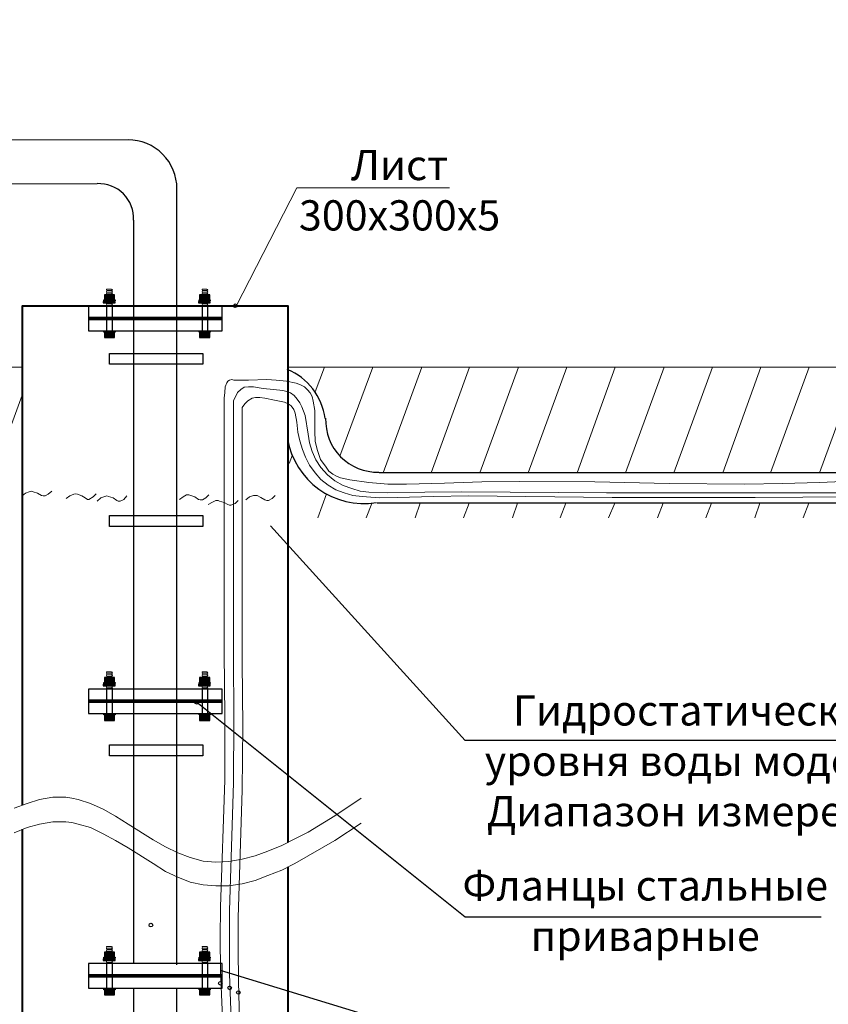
# Model space of a CAD drawing. Header units: millimetres. Extents: x -1722610 to 3896328, y -6858570 to -1329430.
# Tile 16 of 51: x 3082934 to 3089590, y -3467895 to -3459788. Entities that reach past the tile are written whole.
import ezdxf

# ---------------------------------------------------------------- set-up
doc = ezdxf.new("R2010")
doc.units = ezdxf.units.MM
doc.layers.get('0').update_dxf_attribs({"lineweight": 5})
doc.layers.add('PDF_Geometry', color=7, linetype='Continuous')
doc.layers.add('PDF_Solid Fills', color=7, linetype='Continuous', true_color=0xb9b9b9)
doc.styles.get("Standard").update_dxf_attribs({"font": 'arial.ttf'})

msp = doc.modelspace()

# ---------------------------------------------------------------- hatches: boundary and pattern name
at = {"layer": 'PDF_Solid Fills', "lineweight": 0}
for points in [[(3083719.7924, -3462107.6565), (3083622.3876, -3462107.6565), (3083622.3876, -3462120.3615), (3083719.7924, -3462120.3615)], [(3083647.7975, -3462052.6016), (3083630.8576, -3462052.6016), (3083630.8576, -3462094.9516), (3083626.6226, -3462094.9516), (3083626.6226, -3462103.4215), (3083719.7924, -3462103.4215), (3083719.7924, -3462094.9516), (3083715.5574, -3462094.9516), (3083715.5574, -3462052.6016), (3083694.3825, -3462052.6016), (3083694.3825, -3462094.9516), (3083647.7975, -3462094.9516)], [(3084503.2659, -3462107.6565), (3084405.8611, -3462107.6565), (3084405.8611, -3462120.3615), (3084503.2659, -3462120.3615)], [(3084435.506, -3462052.6016), (3084414.3311, -3462052.6016), (3084414.3311, -3462094.9516), (3084410.0961, -3462094.9516), (3084410.0961, -3462103.4215), (3084503.2659, -3462103.4215), (3084503.2659, -3462094.9516), (3084499.0309, -3462094.9516), (3084499.0309, -3462052.6016), (3084477.8559, -3462052.6016), (3084477.8559, -3462094.9516), (3084435.506, -3462094.9516)], [(3083719.7924, -3462353.2861), (3083626.6226, -3462353.2861), (3083626.6226, -3462361.756), (3083719.7924, -3462361.756)], [(3083647.7975, -3462365.991), (3083630.8576, -3462365.991), (3083630.8576, -3462404.106), (3083647.7975, -3462404.106)], [(3083715.5574, -3462365.991), (3083694.3825, -3462365.991), (3083694.3825, -3462404.106), (3083715.5574, -3462404.106)], [(3084503.2659, -3462353.2861), (3084410.0961, -3462353.2861), (3084410.0961, -3462361.756), (3084503.2659, -3462361.756)], [(3084435.506, -3462365.991), (3084414.3311, -3462365.991), (3084414.3311, -3462404.106), (3084435.506, -3462404.106)], [(3084499.0309, -3462365.991), (3084477.8559, -3462365.991), (3084477.8559, -3462404.106), (3084499.0309, -3462404.106)], [(3083647.7975, -3465203.4355), (3083630.8576, -3465203.4355), (3083630.8576, -3465241.5505), (3083647.7975, -3465241.5505)], [(3083715.5574, -3465203.4355), (3083694.3825, -3465203.4355), (3083694.3825, -3465241.5505), (3083715.5574, -3465241.5505)], [(3084435.506, -3465203.4355), (3084414.3311, -3465203.4355), (3084414.3311, -3465241.5505), (3084435.506, -3465241.5505)], [(3084499.0309, -3465203.4355), (3084477.8559, -3465203.4355), (3084477.8559, -3465241.5505), (3084499.0309, -3465241.5505)], [(3083719.7924, -3465258.4904), (3083622.3876, -3465258.4904), (3083622.3876, -3465271.1954), (3083719.7924, -3465271.1954)], [(3083719.7924, -3465245.7855), (3083626.6226, -3465245.7855), (3083626.6226, -3465254.2555), (3083719.7924, -3465254.2555)], [(3084503.2659, -3465258.4904), (3084405.8611, -3465258.4904), (3084405.8611, -3465271.1954), (3084503.2659, -3465271.1954)], [(3084503.2659, -3465245.7855), (3084410.0961, -3465245.7855), (3084410.0961, -3465254.2555), (3084503.2659, -3465254.2555)], [(3083719.7924, -3465504.12), (3083626.6226, -3465504.12), (3083626.6226, -3465512.59), (3083719.7924, -3465512.59)], [(3083647.7975, -3465516.8249), (3083630.8576, -3465516.8249), (3083630.8576, -3465559.1749), (3083647.7975, -3465559.1749)], [(3083715.5574, -3465516.8249), (3083694.3825, -3465516.8249), (3083694.3825, -3465559.1749), (3083715.5574, -3465559.1749)], [(3084503.2659, -3465504.12), (3084410.0961, -3465504.12), (3084410.0961, -3465512.59), (3084503.2659, -3465512.59)], [(3084435.506, -3465516.8249), (3084414.3311, -3465516.8249), (3084414.3311, -3465559.1749), (3084435.506, -3465559.1749)], [(3084499.0309, -3465516.8249), (3084477.8559, -3465516.8249), (3084477.8559, -3465559.1749), (3084499.0309, -3465559.1749)], [(3083647.7975, -3467464.9212), (3083630.8576, -3467464.9212), (3083630.8576, -3467507.2711), (3083626.6226, -3467507.2711), (3083626.6226, -3467515.7411), (3083719.7924, -3467515.7411), (3083719.7924, -3467507.2711), (3083715.5574, -3467507.2711), (3083715.5574, -3467464.9212), (3083694.3825, -3467464.9212), (3083694.3825, -3467507.2711), (3083647.7975, -3467507.2711)], [(3084435.506, -3467464.9212), (3084414.3311, -3467464.9212), (3084414.3311, -3467507.2711), (3084410.0961, -3467507.2711), (3084410.0961, -3467515.7411), (3084503.2659, -3467515.7411), (3084503.2659, -3467507.2711), (3084499.0309, -3467507.2711), (3084499.0309, -3467464.9212), (3084477.8559, -3467464.9212), (3084477.8559, -3467507.2711), (3084435.506, -3467507.2711)], [(3083719.7924, -3467519.9761), (3083622.3876, -3467519.9761), (3083622.3876, -3467532.681), (3083719.7924, -3467532.681)], [(3084503.2659, -3467519.9761), (3084405.8611, -3467519.9761), (3084405.8611, -3467532.681), (3084503.2659, -3467532.681)], [(3083719.7924, -3467765.6056), (3083626.6226, -3467765.6056), (3083626.6226, -3467774.0756), (3083719.7924, -3467774.0756)], [(3083647.7975, -3467778.3106), (3083630.8576, -3467778.3106), (3083630.8576, -3467816.4255), (3083647.7975, -3467816.4255)], [(3083715.5574, -3467778.3106), (3083694.3825, -3467778.3106), (3083694.3825, -3467816.4255), (3083715.5574, -3467816.4255)], [(3084503.2659, -3467765.6056), (3084410.0961, -3467765.6056), (3084410.0961, -3467774.0756), (3084503.2659, -3467774.0756)], [(3084435.506, -3467778.3106), (3084414.3311, -3467778.3106), (3084414.3311, -3467816.4255), (3084435.506, -3467816.4255)], [(3084499.0309, -3467778.3106), (3084477.8559, -3467778.3106), (3084477.8559, -3467816.4255), (3084499.0309, -3467816.4255)]]:
    msp.add_hatch(color=256, dxfattribs=at).paths.add_polyline_path(points)
at = {"layer": 'PDF_Solid Fills', "lineweight": 0, "true_color": 0x979797}
for points in [[(3083694.3825, -3462052.6016), (3083647.7975, -3462052.6016), (3083647.7975, -3462094.9516), (3083694.3825, -3462094.9516)], [(3084477.8559, -3462052.6016), (3084435.506, -3462052.6016), (3084435.506, -3462094.9516), (3084477.8559, -3462094.9516)], [(3083694.3825, -3462365.991), (3083647.7975, -3462365.991), (3083647.7975, -3462404.106), (3083694.3825, -3462404.106)], [(3084477.8559, -3462365.991), (3084435.506, -3462365.991), (3084435.506, -3462404.106), (3084477.8559, -3462404.106)], [(3083694.3825, -3465203.4355), (3083647.7975, -3465203.4355), (3083647.7975, -3465241.5505), (3083694.3825, -3465241.5505)], [(3084477.8559, -3465203.4355), (3084435.506, -3465203.4355), (3084435.506, -3465241.5505), (3084477.8559, -3465241.5505)], [(3083694.3825, -3465516.8249), (3083647.7975, -3465516.8249), (3083647.7975, -3465559.1749), (3083694.3825, -3465559.1749)], [(3084477.8559, -3465516.8249), (3084435.506, -3465516.8249), (3084435.506, -3465559.1749), (3084477.8559, -3465559.1749)], [(3083694.3825, -3467464.9212), (3083647.7975, -3467464.9212), (3083647.7975, -3467507.2711), (3083694.3825, -3467507.2711)], [(3084477.8559, -3467464.9212), (3084435.506, -3467464.9212), (3084435.506, -3467507.2711), (3084477.8559, -3467507.2711)], [(3083694.3825, -3467778.3106), (3083647.7975, -3467778.3106), (3083647.7975, -3467816.4255), (3083694.3825, -3467816.4255)], [(3084477.8559, -3467778.3106), (3084435.506, -3467778.3106), (3084435.506, -3467816.4255), (3084477.8559, -3467816.4255)]]:
    msp.add_hatch(color=252, dxfattribs=at).paths.add_polyline_path(points)

# ---------------------------------------------------------------- linework, layer by layer
at = {"layer": 'PDF_Geometry', "lineweight": 30}
for points in [[(3083825.6672, -3460777.8691), (3081910.217, -3460779.8127)], [(3081910.582, -3461139.5288), (3083571.5677, -3461137.8434)], [(3084227.9914, -3467570.796), (3084227.9914, -3461180.1933)], [(3083872.2521, -3461438.5278), (3083872.2521, -3467558.091)], [(3084600.6707, -3462238.9413), (3083499.5728, -3462238.9413)], [(3084600.6707, -3462251.6463), (3083499.5728, -3462251.6463)], [(3084600.6707, -3462260.1162), (3083499.5728, -3462260.1162)], [(3091495.2374, -3463517.9088), (3085892.3432, -3463517.9088)], [(3091529.1173, -3463767.7733), (3085875.4032, -3463767.7733)], [(3084600.6707, -3465389.7752), (3083499.5728, -3465389.7752)], [(3084600.6707, -3465402.4802), (3083499.5728, -3465402.4802)], [(3084600.6707, -3465410.9501), (3083499.5728, -3465410.9501)], [(3084600.6707, -3467651.2608), (3083499.5728, -3467651.2608)], [(3084600.6707, -3467663.9658), (3083499.5728, -3467663.9658)], [(3084600.6707, -3467672.4358), (3083499.5728, -3467672.4358)], [(3083872.2521, -3467761.3706), (3083872.2521, -3470120.261), (3084227.9914, -3470120.261), (3084227.9914, -3467761.3706)]]:
    msp.add_lwpolyline(points, dxfattribs=at)
at = {"layer": 'PDF_Geometry', "color": 7, "lineweight": 20}
msp.add_lwpolyline([(3086472.5371, -3461171.7233), (3085214.7445, -3461171.7233), (3084715.0155, -3462145.7715)], dxfattribs=at)
at = {"layer": 'PDF_Geometry', "color": 8, "lineweight": 20, "true_color": 0x757575}
for points in [[(3083698.6174, -3462116.1265), (3083690.1475, -3462111.8915), (3083698.6174, -3462103.4215), (3083690.1475, -3462099.1866), (3083698.6174, -3462090.7166), (3083690.1475, -3462086.4816), (3083698.6174, -3462073.7766), (3083690.1475, -3462069.5416), (3083698.6174, -3462061.0716), (3083690.1475, -3462056.8366), (3083698.6174, -3462048.3667), (3083690.1475, -3462044.1317), (3083698.6174, -3462035.6617), (3083690.1475, -3462031.4267), (3083698.6174, -3462022.9567), (3083690.1475, -3462018.7217), (3083698.6174, -3462010.2517), (3083690.1475, -3462006.0167), (3083652.0325, -3462006.0167), (3083647.7975, -3462010.2517), (3083652.0325, -3462018.7217), (3083647.7975, -3462022.9567), (3083652.0325, -3462031.4267), (3083647.7975, -3462035.6617), (3083652.0325, -3462044.1317), (3083647.7975, -3462048.3667), (3083652.0325, -3462056.8366), (3083647.7975, -3462061.0716), (3083652.0325, -3462069.5416), (3083647.7975, -3462073.7766), (3083652.0325, -3462086.4816), (3083647.7975, -3462090.7166), (3083652.0325, -3462099.1866), (3083647.7975, -3462103.4215), (3083652.0325, -3462111.8915), (3083647.7975, -3462116.1265), (3083652.0325, -3462124.5965), (3083647.7975, -3462128.8315), (3083652.0325, -3462137.3015), (3083690.1475, -3462137.3015), (3083698.6174, -3462128.8315), (3083690.1475, -3462124.5965)], [(3084482.0909, -3462116.1265), (3084473.6209, -3462111.8915), (3084482.0909, -3462103.4215), (3084473.6209, -3462099.1866), (3084482.0909, -3462090.7166), (3084473.6209, -3462086.4816), (3084482.0909, -3462073.7766), (3084473.6209, -3462069.5416), (3084482.0909, -3462061.0716), (3084473.6209, -3462056.8366), (3084482.0909, -3462048.3667), (3084473.6209, -3462044.1317), (3084482.0909, -3462035.6617), (3084473.6209, -3462031.4267), (3084482.0909, -3462022.9567), (3084473.6209, -3462018.7217), (3084482.0909, -3462010.2517), (3084473.6209, -3462006.0167), (3084439.741, -3462006.0167), (3084435.506, -3462010.2517), (3084439.741, -3462018.7217), (3084435.506, -3462022.9567), (3084439.741, -3462031.4267), (3084435.506, -3462035.6617), (3084439.741, -3462044.1317), (3084435.506, -3462048.3667), (3084439.741, -3462056.8366), (3084435.506, -3462061.0716), (3084439.741, -3462069.5416), (3084435.506, -3462073.7766), (3084439.741, -3462086.4816), (3084435.506, -3462090.7166), (3084439.741, -3462099.1866), (3084435.506, -3462103.4215), (3084439.741, -3462111.8915), (3084435.506, -3462116.1265), (3084439.741, -3462124.5965), (3084435.506, -3462128.8315), (3084439.741, -3462137.3015), (3084473.6209, -3462137.3015), (3084482.0909, -3462128.8315), (3084473.6209, -3462124.5965)], [(3083698.6174, -3465266.9604), (3083690.1475, -3465258.4904), (3083698.6174, -3465254.2555), (3083690.1475, -3465245.7855), (3083698.6174, -3465241.5505), (3083690.1475, -3465237.3155), (3083698.6174, -3465228.8455), (3083690.1475, -3465224.6105), (3083698.6174, -3465216.1405), (3083690.1475, -3465211.9055), (3083698.6174, -3465203.4355), (3083690.1475, -3465194.9656), (3083698.6174, -3465186.4956), (3083690.1475, -3465182.2606), (3083698.6174, -3465173.7906), (3083690.1475, -3465169.5556), (3083698.6174, -3465161.0856), (3083690.1475, -3465156.8506), (3083652.0325, -3465156.8506), (3083647.7975, -3465161.0856), (3083652.0325, -3465169.5556), (3083647.7975, -3465173.7906), (3083652.0325, -3465182.2606), (3083647.7975, -3465186.4956), (3083652.0325, -3465194.9656), (3083647.7975, -3465203.4355), (3083652.0325, -3465211.9055), (3083647.7975, -3465216.1405), (3083652.0325, -3465224.6105), (3083647.7975, -3465228.8455), (3083652.0325, -3465237.3155), (3083647.7975, -3465241.5505), (3083652.0325, -3465245.7855), (3083647.7975, -3465254.2555), (3083652.0325, -3465258.4904), (3083647.7975, -3465266.9604), (3083652.0325, -3465271.1954), (3083647.7975, -3465279.6654), (3083652.0325, -3465288.1354), (3083690.1475, -3465288.1354), (3083698.6174, -3465279.6654), (3083690.1475, -3465271.1954)], [(3084482.0909, -3465266.9604), (3084473.6209, -3465258.4904), (3084482.0909, -3465254.2555), (3084473.6209, -3465245.7855), (3084482.0909, -3465241.5505), (3084473.6209, -3465237.3155), (3084482.0909, -3465228.8455), (3084473.6209, -3465224.6105), (3084482.0909, -3465216.1405), (3084473.6209, -3465211.9055), (3084482.0909, -3465203.4355), (3084473.6209, -3465194.9656), (3084482.0909, -3465186.4956), (3084473.6209, -3465182.2606), (3084482.0909, -3465173.7906), (3084473.6209, -3465169.5556), (3084482.0909, -3465161.0856), (3084473.6209, -3465156.8506), (3084439.741, -3465156.8506), (3084435.506, -3465161.0856), (3084439.741, -3465169.5556), (3084435.506, -3465173.7906), (3084439.741, -3465182.2606), (3084435.506, -3465186.4956), (3084439.741, -3465194.9656), (3084435.506, -3465203.4355), (3084439.741, -3465211.9055), (3084435.506, -3465216.1405), (3084439.741, -3465224.6105), (3084435.506, -3465228.8455), (3084439.741, -3465237.3155), (3084435.506, -3465241.5505), (3084439.741, -3465245.7855), (3084435.506, -3465254.2555), (3084439.741, -3465258.4904), (3084435.506, -3465266.9604), (3084439.741, -3465271.1954), (3084435.506, -3465279.6654), (3084439.741, -3465288.1354), (3084473.6209, -3465288.1354), (3084482.0909, -3465279.6654), (3084473.6209, -3465271.1954)], [(3083698.6174, -3467528.4461), (3083690.1475, -3467524.2111), (3083698.6174, -3467515.7411), (3083690.1475, -3467511.5061), (3083698.6174, -3467503.0361), (3083690.1475, -3467498.8011), (3083698.6174, -3467486.0961), (3083690.1475, -3467481.8611), (3083698.6174, -3467473.3912), (3083690.1475, -3467469.1562), (3083698.6174, -3467460.6862), (3083690.1475, -3467456.4512), (3083698.6174, -3467447.9812), (3083690.1475, -3467443.7462), (3083698.6174, -3467435.2762), (3083690.1475, -3467431.0412), (3083698.6174, -3467422.5713), (3083690.1475, -3467418.3363), (3083652.0325, -3467418.3363), (3083647.7975, -3467422.5713), (3083652.0325, -3467431.0412), (3083647.7975, -3467435.2762), (3083652.0325, -3467443.7462), (3083647.7975, -3467447.9812), (3083652.0325, -3467456.4512), (3083647.7975, -3467460.6862), (3083652.0325, -3467469.1562), (3083647.7975, -3467473.3912), (3083652.0325, -3467481.8611), (3083647.7975, -3467486.0961), (3083652.0325, -3467498.8011), (3083647.7975, -3467503.0361), (3083652.0325, -3467511.5061), (3083647.7975, -3467515.7411), (3083652.0325, -3467524.2111), (3083647.7975, -3467528.4461), (3083652.0325, -3467536.916), (3083647.7975, -3467541.151), (3083652.0325, -3467549.621), (3083690.1475, -3467549.621), (3083698.6174, -3467541.151), (3083690.1475, -3467536.916)], [(3084482.0909, -3467528.4461), (3084473.6209, -3467524.2111), (3084482.0909, -3467515.7411), (3084473.6209, -3467511.5061), (3084482.0909, -3467503.0361), (3084473.6209, -3467498.8011), (3084482.0909, -3467486.0961), (3084473.6209, -3467481.8611), (3084482.0909, -3467473.3912), (3084473.6209, -3467469.1562), (3084482.0909, -3467460.6862), (3084473.6209, -3467456.4512), (3084482.0909, -3467447.9812), (3084473.6209, -3467443.7462), (3084482.0909, -3467435.2762), (3084473.6209, -3467431.0412), (3084482.0909, -3467422.5713), (3084473.6209, -3467418.3363), (3084439.741, -3467418.3363), (3084435.506, -3467422.5713), (3084439.741, -3467431.0412), (3084435.506, -3467435.2762), (3084439.741, -3467443.7462), (3084435.506, -3467447.9812), (3084439.741, -3467456.4512), (3084435.506, -3467460.6862), (3084439.741, -3467469.1562), (3084435.506, -3467473.3912), (3084439.741, -3467481.8611), (3084435.506, -3467486.0961), (3084439.741, -3467498.8011), (3084435.506, -3467503.0361), (3084439.741, -3467511.5061), (3084435.506, -3467515.7411), (3084439.741, -3467524.2111), (3084435.506, -3467528.4461), (3084439.741, -3467536.916), (3084435.506, -3467541.151), (3084439.741, -3467549.621), (3084473.6209, -3467549.621), (3084482.0909, -3467541.151), (3084473.6209, -3467536.916)]]:
    msp.add_lwpolyline(points, close=True, dxfattribs=at)
for points in [[(3083690.1475, -3462018.7217), (3083652.0325, -3462018.7217)], [(3083690.1475, -3462031.4267), (3083652.0325, -3462031.4267)], [(3083690.1475, -3462044.1317), (3083652.0325, -3462044.1317)], [(3084473.6209, -3462018.7217), (3084439.741, -3462018.7217)], [(3084473.6209, -3462031.4267), (3084439.741, -3462031.4267)], [(3084473.6209, -3462044.1317), (3084439.741, -3462044.1317)], [(3083690.1475, -3462056.8366), (3083652.0325, -3462056.8366)], [(3083690.1475, -3462069.5416), (3083652.0325, -3462069.5416)], [(3083690.1475, -3462086.4816), (3083652.0325, -3462086.4816)], [(3083690.1475, -3462099.1866), (3083652.0325, -3462099.1866)], [(3083690.1475, -3462111.8915), (3083652.0325, -3462111.8915)], [(3083690.1475, -3462124.5965), (3083652.0325, -3462124.5965)], [(3084473.6209, -3462056.8366), (3084439.741, -3462056.8366)], [(3084473.6209, -3462069.5416), (3084439.741, -3462069.5416)], [(3084473.6209, -3462086.4816), (3084439.741, -3462086.4816)], [(3084473.6209, -3462099.1866), (3084439.741, -3462099.1866)], [(3084473.6209, -3462111.8915), (3084439.741, -3462111.8915)], [(3084473.6209, -3462124.5965), (3084439.741, -3462124.5965)], [(3083690.1475, -3465169.5556), (3083652.0325, -3465169.5556)], [(3083690.1475, -3465182.2606), (3083652.0325, -3465182.2606)], [(3083690.1475, -3465194.9656), (3083652.0325, -3465194.9656)], [(3084473.6209, -3465169.5556), (3084439.741, -3465169.5556)], [(3084473.6209, -3465182.2606), (3084439.741, -3465182.2606)], [(3084473.6209, -3465194.9656), (3084439.741, -3465194.9656)], [(3083690.1475, -3465211.9055), (3083652.0325, -3465211.9055)], [(3083690.1475, -3465224.6105), (3083652.0325, -3465224.6105)], [(3083690.1475, -3465237.3155), (3083652.0325, -3465237.3155)], [(3083690.1475, -3465245.7855), (3083652.0325, -3465245.7855)], [(3083690.1475, -3465258.4904), (3083652.0325, -3465258.4904)], [(3083690.1475, -3465271.1954), (3083652.0325, -3465271.1954)], [(3084473.6209, -3465211.9055), (3084439.741, -3465211.9055)], [(3084473.6209, -3465224.6105), (3084439.741, -3465224.6105)], [(3084473.6209, -3465237.3155), (3084439.741, -3465237.3155)], [(3084473.6209, -3465245.7855), (3084439.741, -3465245.7855)], [(3084473.6209, -3465258.4904), (3084439.741, -3465258.4904)], [(3084473.6209, -3465271.1954), (3084439.741, -3465271.1954)], [(3083690.1475, -3467431.0412), (3083652.0325, -3467431.0412)], [(3083690.1475, -3467443.7462), (3083652.0325, -3467443.7462)], [(3083690.1475, -3467456.4512), (3083652.0325, -3467456.4512)], [(3083690.1475, -3467469.1562), (3083652.0325, -3467469.1562)], [(3084473.6209, -3467431.0412), (3084439.741, -3467431.0412)], [(3084473.6209, -3467443.7462), (3084439.741, -3467443.7462)], [(3084473.6209, -3467456.4512), (3084439.741, -3467456.4512)], [(3084473.6209, -3467469.1562), (3084439.741, -3467469.1562)], [(3083690.1475, -3467481.8611), (3083652.0325, -3467481.8611)], [(3083690.1475, -3467498.8011), (3083652.0325, -3467498.8011)], [(3083690.1475, -3467511.5061), (3083652.0325, -3467511.5061)], [(3083690.1475, -3467524.2111), (3083652.0325, -3467524.2111)], [(3083690.1475, -3467536.916), (3083652.0325, -3467536.916)], [(3084473.6209, -3467481.8611), (3084439.741, -3467481.8611)], [(3084473.6209, -3467498.8011), (3084439.741, -3467498.8011)], [(3084473.6209, -3467511.5061), (3084439.741, -3467511.5061)], [(3084473.6209, -3467524.2111), (3084439.741, -3467524.2111)], [(3084473.6209, -3467536.916), (3084439.741, -3467536.916)]]:
    msp.add_lwpolyline(points, dxfattribs=at)
at = {"layer": 'PDF_Geometry', "color": 2, "lineweight": 30}
for points in [[(3083719.7924, -3462107.6565), (3083622.3876, -3462107.6565), (3083622.3876, -3462120.3615), (3083719.7924, -3462120.3615)], [(3083719.7924, -3462103.4215), (3083626.6226, -3462103.4215), (3083626.6226, -3462094.9516), (3083719.7924, -3462094.9516)], [(3083715.5574, -3462052.6016), (3083630.8576, -3462052.6016), (3083630.8576, -3462094.9516), (3083715.5574, -3462094.9516)], [(3084503.2659, -3462107.6565), (3084405.8611, -3462107.6565), (3084405.8611, -3462120.3615), (3084503.2659, -3462120.3615)], [(3084503.2659, -3462103.4215), (3084410.0961, -3462103.4215), (3084410.0961, -3462094.9516), (3084503.2659, -3462094.9516)], [(3084499.0309, -3462052.6016), (3084414.3311, -3462052.6016), (3084414.3311, -3462094.9516), (3084499.0309, -3462094.9516)], [(3083719.7924, -3462361.756), (3083626.6226, -3462361.756), (3083626.6226, -3462353.2861), (3083719.7924, -3462353.2861)], [(3083715.5574, -3462365.991), (3083630.8576, -3462365.991), (3083630.8576, -3462404.106), (3083715.5574, -3462404.106)], [(3084503.2659, -3462361.756), (3084410.0961, -3462361.756), (3084410.0961, -3462353.2861), (3084503.2659, -3462353.2861)], [(3084499.0309, -3462365.991), (3084414.3311, -3462365.991), (3084414.3311, -3462404.106), (3084499.0309, -3462404.106)], [(3083715.5574, -3465203.4355), (3083630.8576, -3465203.4355), (3083630.8576, -3465241.5505), (3083715.5574, -3465241.5505)], [(3084499.0309, -3465203.4355), (3084414.3311, -3465203.4355), (3084414.3311, -3465241.5505), (3084499.0309, -3465241.5505)], [(3083719.7924, -3465258.4904), (3083622.3876, -3465258.4904), (3083622.3876, -3465271.1954), (3083719.7924, -3465271.1954)], [(3083719.7924, -3465254.2555), (3083626.6226, -3465254.2555), (3083626.6226, -3465245.7855), (3083719.7924, -3465245.7855)], [(3084503.2659, -3465258.4904), (3084405.8611, -3465258.4904), (3084405.8611, -3465271.1954), (3084503.2659, -3465271.1954)], [(3084503.2659, -3465254.2555), (3084410.0961, -3465254.2555), (3084410.0961, -3465245.7855), (3084503.2659, -3465245.7855)], [(3083719.7924, -3465512.59), (3083626.6226, -3465512.59), (3083626.6226, -3465504.12), (3083719.7924, -3465504.12)], [(3083715.5574, -3465516.8249), (3083630.8576, -3465516.8249), (3083630.8576, -3465559.1749), (3083715.5574, -3465559.1749)], [(3084503.2659, -3465512.59), (3084410.0961, -3465512.59), (3084410.0961, -3465504.12), (3084503.2659, -3465504.12)], [(3084499.0309, -3465516.8249), (3084414.3311, -3465516.8249), (3084414.3311, -3465559.1749), (3084499.0309, -3465559.1749)], [(3083715.5574, -3467464.9212), (3083630.8576, -3467464.9212), (3083630.8576, -3467507.2711), (3083715.5574, -3467507.2711)], [(3084499.0309, -3467464.9212), (3084414.3311, -3467464.9212), (3084414.3311, -3467507.2711), (3084499.0309, -3467507.2711)], [(3083719.7924, -3467519.9761), (3083622.3876, -3467519.9761), (3083622.3876, -3467532.681), (3083719.7924, -3467532.681)], [(3083719.7924, -3467515.7411), (3083626.6226, -3467515.7411), (3083626.6226, -3467507.2711), (3083719.7924, -3467507.2711)], [(3084503.2659, -3467519.9761), (3084405.8611, -3467519.9761), (3084405.8611, -3467532.681), (3084503.2659, -3467532.681)], [(3084503.2659, -3467515.7411), (3084410.0961, -3467515.7411), (3084410.0961, -3467507.2711), (3084503.2659, -3467507.2711)], [(3083719.7924, -3467774.0756), (3083626.6226, -3467774.0756), (3083626.6226, -3467765.6056), (3083719.7924, -3467765.6056)], [(3083715.5574, -3467778.3106), (3083630.8576, -3467778.3106), (3083630.8576, -3467816.4255), (3083715.5574, -3467816.4255)], [(3084503.2659, -3467774.0756), (3084410.0961, -3467774.0756), (3084410.0961, -3467765.6056), (3084503.2659, -3467765.6056)], [(3084499.0309, -3467778.3106), (3084414.3311, -3467778.3106), (3084414.3311, -3467816.4255), (3084499.0309, -3467816.4255)]]:
    msp.add_lwpolyline(points, close=True, dxfattribs=at)
for points in [[(3083647.7975, -3462052.6016), (3083647.7975, -3462094.9516)], [(3083694.3825, -3462052.6016), (3083694.3825, -3462094.9516)], [(3084435.506, -3462052.6016), (3084435.506, -3462094.9516)], [(3084477.8559, -3462052.6016), (3084477.8559, -3462094.9516)], [(3083652.0325, -3462137.3015), (3083647.7975, -3462137.3015), (3083647.7975, -3462404.106)], [(3083698.6174, -3462365.991), (3083698.6174, -3462137.3015), (3083690.1475, -3462137.3015)], [(3084439.741, -3462137.3015), (3084435.506, -3462137.3015), (3084435.506, -3462404.106)], [(3084482.0909, -3462365.991), (3084482.0909, -3462137.3015), (3084473.6209, -3462137.3015)], [(3083694.3825, -3462365.991), (3083694.3825, -3462404.106)], [(3084477.8559, -3462365.991), (3084477.8559, -3462404.106)], [(3083647.7975, -3465203.4355), (3083647.7975, -3465241.5505)], [(3083694.3825, -3465203.4355), (3083694.3825, -3465241.5505)], [(3084435.506, -3465203.4355), (3084435.506, -3465241.5505)], [(3084477.8559, -3465203.4355), (3084477.8559, -3465241.5505)], [(3083652.0325, -3465288.1354), (3083647.7975, -3465292.3704), (3083647.7975, -3465559.1749)], [(3083698.6174, -3465516.8249), (3083698.6174, -3465292.3704), (3083690.1475, -3465288.1354)], [(3084439.741, -3465288.1354), (3084435.506, -3465292.3704), (3084435.506, -3465559.1749)], [(3084482.0909, -3465516.8249), (3084482.0909, -3465292.3704), (3084473.6209, -3465288.1354)], [(3083694.3825, -3465516.8249), (3083694.3825, -3465559.1749)], [(3084477.8559, -3465516.8249), (3084477.8559, -3465559.1749)], [(3083647.7975, -3467464.9212), (3083647.7975, -3467507.2711)], [(3083694.3825, -3467464.9212), (3083694.3825, -3467507.2711)], [(3084435.506, -3467464.9212), (3084435.506, -3467507.2711)], [(3084477.8559, -3467464.9212), (3084477.8559, -3467507.2711)], [(3083652.0325, -3467549.621), (3083647.7975, -3467549.621), (3083647.7975, -3467816.4255)], [(3083698.6174, -3467778.3106), (3083698.6174, -3467549.621), (3083690.1475, -3467549.621)], [(3084439.741, -3467549.621), (3084435.506, -3467549.621), (3084435.506, -3467816.4255)], [(3084482.0909, -3467778.3106), (3084482.0909, -3467549.621), (3084473.6209, -3467549.621)], [(3083694.3825, -3467778.3106), (3083694.3825, -3467816.4255)], [(3084477.8559, -3467778.3106), (3084477.8559, -3467816.4255)]]:
    msp.add_lwpolyline(points, dxfattribs=at)
at = {"layer": 'PDF_Geometry', "lineweight": 40}
for points in [[(3085142.7497, -3466562.8679), (3085142.7497, -3462145.7715), (3082953.2589, -3462145.7715), (3082953.2589, -3466253.7135)], [(3082953.2589, -3466452.7581), (3082953.2589, -3481753.7835), (3085142.7497, -3481753.7835), (3085142.7497, -3466761.9125)]]:
    msp.add_lwpolyline(points, dxfattribs=at)
at = {"layer": 'PDF_Geometry', "lineweight": 30}
for points in [[(3083499.5728, -3462349.0511), (3084600.6707, -3462349.0511), (3084600.6707, -3462145.7715), (3083499.5728, -3462145.7715)], [(3083499.5728, -3465499.885), (3084600.6707, -3465499.885), (3084600.6707, -3465300.8404), (3083499.5728, -3465300.8404)], [(3083499.5728, -3467761.3706), (3084600.6707, -3467761.3706), (3084600.6707, -3467558.091), (3083499.5728, -3467558.091)]]:
    msp.add_lwpolyline(points, close=True, dxfattribs=at)
at = {"layer": 'PDF_Geometry', "color": 4, "lineweight": 30}
for points in [[(3083673.9284, -3462624.5022), (3083673.9284, -3462535.5674), (3084441.3808, -3462535.5674), (3084441.3808, -3462624.5022)], [(3083673.9284, -3463960.0601), (3083673.9284, -3463871.1253), (3084441.3808, -3463871.1253), (3084441.3808, -3463960.0601)], [(3083673.9284, -3465848.1388), (3083673.9284, -3465759.204), (3084441.3808, -3465759.204), (3084441.3808, -3465848.1388)]]:
    msp.add_lwpolyline(points, close=True, dxfattribs=at)
at = {"layer": 'PDF_Geometry', "lineweight": 9}
for points in [[(3082152.8454, -3462649.7355), (3082953.2589, -3462649.7355)], [(3085142.7497, -3462649.7355), (3091423.2425, -3462649.7355)]]:
    msp.add_lwpolyline(points, dxfattribs=at)
at = {"layer": 'PDF_Geometry', "color": 33, "lineweight": 0, "true_color": 0xdda46e}
for points in [[(3085367.2042, -3462853.0151), (3085443.4341, -3462649.7355)], [(3085570.4838, -3463382.3891), (3085841.5233, -3462649.7355)], [(3085926.2231, -3463517.9088), (3086243.8475, -3462649.7355)], [(3086320.0774, -3463517.9088), (3086637.7018, -3462649.7355)], [(3086722.4016, -3463517.9088), (3087040.026, -3462649.7355)], [(3087120.4908, -3463517.9088), (3087438.1152, -3462649.7355)], [(3087522.815, -3463517.9088), (3087836.2044, -3462649.7355)], [(3087920.9043, -3463517.9088), (3088238.5287, -3462649.7355)], [(3088318.9935, -3463517.9088), (3088636.6179, -3462649.7355)], [(3088721.3177, -3463517.9088), (3089034.7071, -3462649.7355)], [(3089115.172, -3463517.9088), (3089432.7964, -3462649.7355)], [(3089517.4962, -3463517.9088), (3089835.1206, -3462649.7355)], [(3082584.8146, -3463890.5881), (3082953.2589, -3462878.425)], [(3085151.2196, -3463441.679), (3085180.8646, -3463369.6841)], [(3085388.3792, -3463890.5881), (3085460.374, -3463691.5435)], [(3085786.4684, -3463890.5881), (3085833.0533, -3463772.0083)], [(3086188.7926, -3463890.5881), (3086231.1425, -3463767.7733)], [(3086586.8819, -3463890.5881), (3086633.4668, -3463767.7733)], [(3086989.2061, -3463890.5881), (3087031.556, -3463767.7733)], [(3087383.0603, -3463890.5881), (3087429.6452, -3463767.7733)], [(3087781.1495, -3463890.5881), (3087831.9695, -3463767.7733)], [(3088183.4738, -3463890.5881), (3088230.0587, -3463767.7733)], [(3088581.563, -3463890.5881), (3088628.1479, -3463767.7733)], [(3088983.8872, -3463890.5881), (3089026.2371, -3463767.7733)], [(3089381.9765, -3463890.5881), (3089428.5614, -3463767.7733)]]:
    msp.add_lwpolyline(points, dxfattribs=at)
at = {"layer": 'PDF_Geometry', "color": 5, "lineweight": 13}
for points in [[(3089830.8856, -3463585.6687), (3089517.4962, -3463598.3737), (3089212.5768, -3463606.8436), (3088903.4224, -3463611.0786), (3088280.8786, -3463606.8436), (3087666.8048, -3463594.1387), (3087044.261, -3463589.9037), (3086739.3416, -3463594.1387), (3086430.1872, -3463602.6086), (3086116.7978, -3463611.0786), (3085964.3381, -3463611.0786), (3085807.6434, -3463598.3737), (3085650.9487, -3463577.1987), (3085574.7188, -3463560.2587), (3085540.8389, -3463547.5538), (3085511.1939, -3463530.6138), (3085477.314, -3463505.2038), (3085456.139, -3463471.3239), (3085409.5541, -3463407.799), (3085384.1442, -3463335.8042), (3085367.2042, -3463259.5743), (3085362.9692, -3463174.8745), (3085362.9692, -3463090.1746), (3085362.9692, -3463005.4748), (3085350.2642, -3462929.2449), (3085341.7943, -3462891.13), (3085324.8543, -3462861.4851), (3085303.6793, -3462836.0751), (3085278.2694, -3462810.6652), (3085244.3895, -3462793.7252), (3085210.5095, -3462781.0202), (3085130.0447, -3462764.0803), (3085045.3448, -3462755.6103), (3084969.115, -3462751.3753), (3084816.6553, -3462755.6103), (3084736.1904, -3462755.6103), (3084698.0755, -3462755.6103), (3084681.1355, -3462751.3753), (3084659.9606, -3462755.6103), (3084647.2556, -3462764.0803), (3084638.7856, -3462776.7852), (3084626.0807, -3462810.6652), (3084621.8457, -3462857.2501), (3084617.6107, -3462903.835), (3084617.6107, -3465000.1559), (3084621.8457, -3465521.0599), (3084621.8457, -3466050.4339), (3084587.9657, -3467092.2419), (3084583.7307, -3467350.5764), (3084587.9657, -3467617.3809), (3084609.1407, -3468138.2849)], [(3090169.6849, -3463683.0735), (3088971.1822, -3463683.0735), (3087764.2096, -3463683.0735), (3086574.1769, -3463674.6035), (3086269.2575, -3463678.8385), (3085964.3381, -3463683.0735), (3085807.6434, -3463678.8385), (3085735.6485, -3463670.3685), (3085667.8886, -3463649.1936), (3085595.8938, -3463623.7836), (3085528.1339, -3463585.6687), (3085468.844, -3463534.8488), (3085413.7891, -3463475.5589), (3085371.4392, -3463412.034), (3085341.7943, -3463344.2741), (3085320.6193, -3463272.2793), (3085307.9143, -3463200.2844), (3085282.5044, -3463047.8247), (3085257.0944, -3462975.8299), (3085240.1545, -3462941.9499), (3085218.9795, -3462912.305), (3085193.5696, -3462882.66), (3085163.9246, -3462861.4851), (3085134.2797, -3462848.7801), (3085100.3997, -3462840.3101), (3085024.1699, -3462831.8401), (3084939.47, -3462823.3702), (3084859.0052, -3462810.6652), (3084816.6553, -3462810.6652), (3084782.7753, -3462814.9002), (3084753.1304, -3462831.8401), (3084727.7205, -3462857.2501), (3084693.8405, -3462925.01), (3084693.8405, -3465021.3309), (3084698.0755, -3465546.4699), (3084693.8405, -3466071.6089), (3084659.9606, -3467121.8868), (3084659.9606, -3467384.4563), (3084659.9606, -3467642.7908), (3084681.1355, -3468167.9298)], [(3090161.2149, -3463712.7184), (3088988.1222, -3463721.1884), (3087810.7945, -3463721.1884), (3086629.2318, -3463708.4834), (3086341.2523, -3463712.7184), (3086044.8029, -3463721.1884), (3085896.5782, -3463725.4234), (3085752.5885, -3463712.7184), (3085676.3586, -3463704.2484), (3085604.3638, -3463683.0735), (3085536.6039, -3463657.6635), (3085473.079, -3463619.5486), (3085413.7891, -3463572.9637), (3085367.2042, -3463517.9088), (3085320.6193, -3463454.3839), (3085286.7394, -3463390.8591), (3085261.3294, -3463327.3342), (3085240.1545, -3463255.3393), (3085223.2145, -3463183.3445), (3085214.7445, -3463102.8796), (3085202.0395, -3463026.6498), (3085189.3346, -3462997.0048), (3085168.1596, -3462967.3599), (3085142.7497, -3462950.4199), (3085113.1047, -3462937.7149), (3085032.6399, -3462920.775), (3084952.175, -3462903.835), (3084909.8251, -3462899.6), (3084875.9452, -3462899.6), (3084846.3002, -3462903.835), (3084812.4203, -3462925.01), (3084787.0103, -3462950.4199), (3084765.8354, -3462980.0648), (3084765.8354, -3465080.6208), (3084770.0704, -3465605.7598), (3084765.8354, -3466130.8988), (3084731.9554, -3467181.1767), (3084731.9554, -3467439.5112), (3084736.1904, -3467706.3157), (3084748.8954, -3468231.4547)]]:
    msp.add_lwpolyline(points, dxfattribs=at)
at = {"layer": 'PDF_Geometry', "color": 4, "lineweight": 0}
for points in [[(3082953.2589, -3463708.4834), (3082982.9038, -3463687.3085), (3083012.5488, -3463674.6035), (3083033.7237, -3463670.3685), (3083046.4287, -3463674.6035), (3083080.3086, -3463687.3085), (3083114.1886, -3463704.2484), (3083126.8936, -3463708.4834), (3083143.8335, -3463708.4834), (3083169.2435, -3463695.7785), (3083198.8884, -3463670.3685)], [(3083317.4682, -3463729.6584), (3083347.1131, -3463708.4834), (3083380.9931, -3463695.7785), (3083393.698, -3463691.5435), (3083410.638, -3463695.7785), (3083444.5179, -3463708.4834), (3083474.1629, -3463725.4234), (3083491.1028, -3463738.1284), (3083503.8078, -3463738.1284), (3083537.6878, -3463716.9534), (3083563.0977, -3463691.5435)], [(3083571.5677, -3463750.8334), (3083601.2126, -3463725.4234), (3083635.0926, -3463712.7184), (3083652.0325, -3463708.4834), (3083664.7375, -3463712.7184), (3083702.8524, -3463725.4234), (3083732.4974, -3463746.5984), (3083745.2024, -3463750.8334), (3083762.1423, -3463750.8334), (3083791.7873, -3463738.1284), (3083817.1972, -3463708.4834)], [(3084249.1664, -3463738.1284), (3084278.8113, -3463716.9534), (3084308.4563, -3463700.0135), (3084325.3962, -3463700.0135), (3084342.3362, -3463704.2484), (3084376.2161, -3463716.9534), (3084405.8611, -3463738.1284), (3084418.5661, -3463742.3634), (3084439.741, -3463742.3634), (3084465.151, -3463725.4234), (3084490.5609, -3463700.0135)], [(3084486.3259, -3463780.4783), (3084520.2059, -3463759.3033), (3084549.8508, -3463746.5984), (3084566.7908, -3463746.5984), (3084579.4957, -3463750.8334), (3084617.6107, -3463763.5383), (3084647.2556, -3463780.4783), (3084659.9606, -3463784.7133), (3084672.6656, -3463784.7133), (3084706.5455, -3463772.0083), (3084731.9554, -3463746.5984)], [(3084795.4803, -3463742.3634), (3084825.1253, -3463716.9534), (3084859.0052, -3463704.2484), (3084888.6501, -3463704.2484), (3084918.2951, -3463721.1884), (3084952.175, -3463742.3634), (3084969.115, -3463746.5984), (3084981.82, -3463746.5984), (3085011.4649, -3463729.6584), (3085036.8749, -3463704.2484)]]:
    msp.add_lwpolyline(points, dxfattribs=at)
at = {"layer": 'PDF_Geometry', "color": 7, "lineweight": 25}
for points in [[(3091206.0105, -3465722.0581), (3086601.2151, -3465722.0581), (3084998.8541, -3463956.2399)], [(3089531.3722, -3467176.7684), (3086601.2151, -3467176.7684), (3084393.1561, -3465410.9501)], [(3089919.806, -3468307.2124), (3086846.9237, -3468307.2124), (3084587.9657, -3467617.3809)]]:
    msp.add_lwpolyline(points, dxfattribs=at)
at = {"layer": 'PDF_Geometry', "color": 6, "lineweight": 0}
for points in [[(3082889.734, -3466279.1235), (3082995.6088, -3466241.0085), (3083097.2486, -3466207.1286), (3083207.3584, -3466190.1886), (3083313.2332, -3466190.1886), (3083364.0531, -3466198.6586), (3083414.873, -3466207.1286), (3083516.5128, -3466241.0085), (3083622.3876, -3466287.5935), (3083724.0274, -3466346.8833), (3083825.6672, -3466410.4082), (3084033.1818, -3466541.693), (3084134.8216, -3466596.7479), (3084236.4614, -3466647.5678), (3084338.1012, -3466685.6827), (3084443.976, -3466715.3276), (3084549.8508, -3466723.7976), (3084655.7256, -3466719.5626), (3084765.8354, -3466698.3877), (3084871.7102, -3466672.9777), (3084977.585, -3466634.8628), (3085091.9298, -3466588.2779), (3085197.8045, -3466533.223), (3085307.9143, -3466478.1681), (3085528.1339, -3466342.6483), (3085744.1185, -3466198.6586)], [(3082889.734, -3466482.4031), (3082995.6088, -3466440.0532), (3083097.2486, -3466410.4082), (3083207.3584, -3466393.4682), (3083313.2332, -3466393.4682), (3083364.0531, -3466397.7032), (3083414.873, -3466410.4082), (3083516.5128, -3466440.0532), (3083622.3876, -3466490.8731), (3083724.0274, -3466545.928), (3083825.6672, -3466605.2178), (3084033.1818, -3466736.5026), (3084134.8216, -3466800.0275), (3084236.4614, -3466846.6124), (3084338.1012, -3466888.9623), (3084443.976, -3466910.1372), (3084549.8508, -3466918.6072), (3084655.7256, -3466918.6072), (3084765.8354, -3466901.6673), (3084871.7102, -3466876.2573), (3084977.585, -3466833.9074), (3085091.9298, -3466791.5575), (3085197.8045, -3466736.5026), (3085307.9143, -3466672.9777), (3085528.1339, -3466545.928), (3085744.1185, -3466401.9382)]]:
    msp.add_lwpolyline(points, dxfattribs=at)
at = {"layer": 'PDF_Geometry', "lineweight": 25}
for centre in [(3084708.6648, -3462143.6521), (3084391.0404, -3465408.8308), (3084014.1262, -3467242.5823), (3084585.8501, -3467721.1364), (3084662.0799, -3467759.2513), (3084734.0748, -3467797.3662)]:
    msp.add_circle(centre, 14.8206, dxfattribs=at)
at = {"layer": 'PDF_Geometry', "lineweight": 30}
for centre, radius, start, end in [((3083827.7948, -3461178.0657), 400.2023, 359.69539323, 90.30460655), ((3083583.3485, -3461426.747), 289.1437, 357.66490401, 92.33509599), ((3084950.0616, -3463134.6148), 501.8264, 7.27741686, 68.12079534), ((3085881.7014, -3463083.8556), 429.7951, 178.06624052, 271.2127162), ((3085767.3999, -3463134.646), 637.3573, 189.37190717, 279.28967845)]:
    msp.add_arc(centre, radius, start, end, dxfattribs=at)

# ---------------------------------------------------------------- texts
at = {"char_height": 248.82328, "attachment_point": 1}
for s, insert in [('\\pxqc;Лист \\P300x300x5', (3084268.5231, -3460860.0237)), ('\\pxqc;{\\fISOCPEUR|b0|i0|c204|p34;\\C0;Фланцы стальные приварные }', (3086290.4721, -3466791.4194))]:
    msp.add_mtext_dynamic_manual_height_columns(s, width=3585.037694, gutter_width=2382.7051, heights=[0], dxfattribs=dict(at, insert=insert))
at = {"color": 1, "insert": (3086737.4459, -3465350.3851), "char_height": 248.82328, "attachment_point": 1}
msp.add_mtext_dynamic_manual_height_columns('\\pxqc;{\\C7;Гидростатический датчик уровня воды модель GX-701P Диапазон измерения: 0~10 м}', width=4875.0204, gutter_width=2571.2022, heights=[0], dxfattribs=at)

doc.saveas('drawing.dxf')
